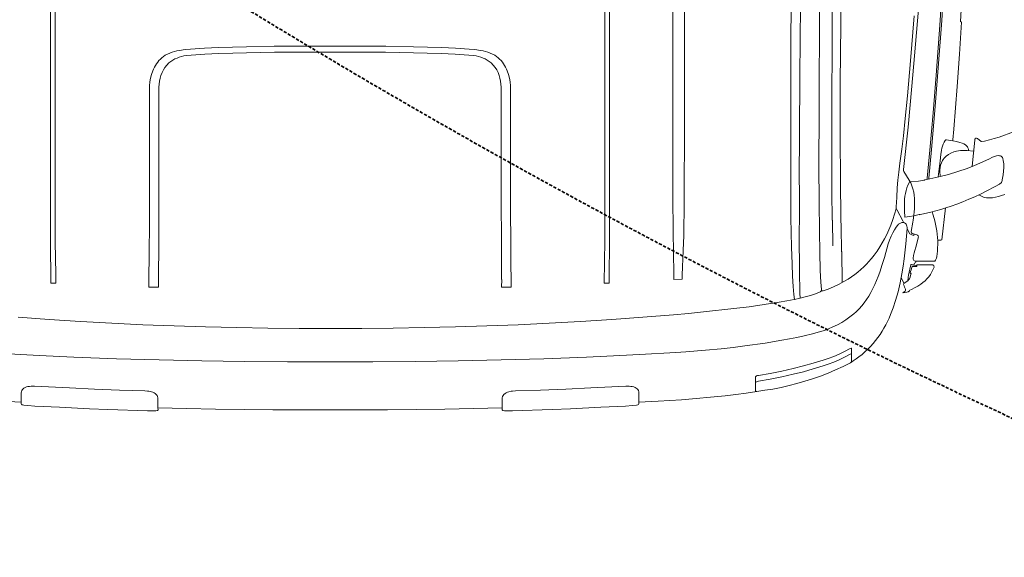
# Model space of a CAD drawing. Header units: millimetres. Extents: x 2204655785 to 2205143108, y 485765510 to 486291538.
# Tile 26 of 156: x 2204900233 to 2204902192, y 486172380 to 486173449. Entities that reach past the tile are written whole.
import ezdxf
from ezdxf.enums import TextEntityAlignment as Align
from ezdxf.lldxf.tags import DXFTag

# ---------------------------------------------------------------- set-up
doc = ezdxf.new("R2010")
doc.units = ezdxf.units.MM
doc.linetypes.add('DASHED2', pattern=[9.525, 6.35, -3.175])
doc.linetypes.add('НЕВИДИМАЯX2', pattern=[19.05, 12.7, -6.35])
for name, color, linetype in [('206ППР Панелевоз', 7, 'Continuous'), ('ППР_Автокран СКАТ-40', 7, 'Continuous'), ('ППР_Автокран_Опасная зона', 1, 'Continuous'), ('ППР_Автокран_Стрела', 7, 'Continuous'), ('ППР_Автокран_Стрела_15м', 7, 'Continuous'), ('ППР_Опасная зона от крана', 1, 'Continuous'), ('ППР_Разрез', 5, 'Continuous'), ('ППР_СКЛАД №2', 7, 'Continuous'), ('ППР_Стрела', 7, 'Continuous')]:
    doc.layers.add(name, color=color, linetype=linetype)
doc.styles.add('ППРк_М1-1', font='GOST_Common Italic.ttf', dxfattribs={"height": 800})
doc.styles.add('ППРк_М1-1кран', font='GOST_Common Italic.ttf', dxfattribs={"width": 0.8, "height": 600})
tags = doc.linetypes.add('опасная зона_Кран', pattern='A,30,-8,4,-8,30,-8,4,-8,30,-8,4,[230,Bbox.shx,S=2.5,R=0,X=0,Y=-10],-6', length=148).pattern_tags.tags
tags[24] = DXFTag(74, 5)

# ---------------------------------------------------------------- blocks, each defined once
blk = doc.blocks.new('*U374')
at = {"layer": 'ППР_Опасная зона от крана', "linetype": 'опасная зона_Кран', "lineweight": 80, "ltscale": 100}
blk.add_arc((135, 0), 54570, 90, 270, dxfattribs=at)
at = {"style": 'ППРк_М1-1', "width": 0.8}
for tag, p, height, flags in [('ОПАСНАЯ_ЗОНА', (25480.86, 21929.55), 800, 1), ('ОТЛЕТ_ГРУЗА', (25413.72, 20678.22), 800, 1), ('Кол-во_элементов', (2695.66, -1978.25), 1200, 8)]:
    blk.add_attdef(tag, p, '', height=height, dxfattribs=dict(at, flags=flags))
at = {"style": 'ППРк_М1-1', "width": 0.8, "flags": 8}
blk.add_attdef('МАРКА_КРАНА', text='', height=1200, dxfattribs=at).set_placement((8837.5, 818.17), align=Align.CENTER)
blk.add_attdef('ВЫСОТА', text='', height=1200, dxfattribs=at).set_placement((9134.89, -8454.02), align=Align.MIDDLE_CENTER)
at = {"layer": 'Defpoints', "style": 'ППРк_М1-1', "width": 0.8, "flags": 1}
for tag, p in [('МАКСИМАЛЬНАЯ_ДЛИНА_ГРУЗА', (25470.43, 19233.22)), ('ШИРИНА_ГРУЗА', (25397.01, 17803.51))]:
    blk.add_attdef(tag, p, '', height=800, dxfattribs=at)
at = {"layer": 'ППР_Разрез', "style": 'ППРк_М1-1кран', "width": 0.8, "flags": 8}
for tag, p in [('РАЗРЕЗ2', (-1027.85, 55181.17)), ('РАЗРЕЗ', (-1731.87, -54129.29))]:
    blk.add_attdef(tag, p, '', height=800, dxfattribs=at)
at = {"layer": 'ППР_Стрела', "style": 'ППРк_М1-1кран', "width": 0.8, "flags": 8}
for tag, p in [('ВЫСОТА_КРЮКА_ГОРИЗ', (-22781.64, 24557.61)), ('ВЫСОТА_КРЮКА_НАКЛ', (-23522.06, 23711.4)), ('ГАБАРИТ_СТРЕЛЫ', (-25019.84, 21408.72)), ('ВЫЛЕТ', (-19745.38, 16966.54))]:
    blk.add_attdef(tag, p, '', height=800, rotation=317, dxfattribs=at)
blk = doc.blocks.new('*U443')
at = {"layer": 'ППР_Опасная зона от крана', "linetype": 'опасная зона_Кран', "lineweight": 80, "ltscale": 100}
blk.add_arc((135, 0), 50270, 90, 270, dxfattribs=at)
at = {"layer": 'ППР_Стрела', "linetype": 'НЕВИДИМАЯX2', "lineweight": 50, "ltscale": 100}
blk.add_arc((135, 0), 38700, 90, 270, dxfattribs=at)
at = {"layer": 'ППР_Стрела', "linetype": 'Continuous', "lineweight": 100}
blk.add_arc((135, 0), 30700, 90, 270, dxfattribs=at)
at = {"style": 'ППРк_М1-1', "width": 0.8}
for tag, p, height, flags in [('ОПАСНАЯ_ЗОНА', (25480.86, 21929.55), 800, 1), ('ОТЛЕТ_ГРУЗА', (25413.72, 20678.22), 800, 1), ('Кол-во_элементов', (2695.66, -1978.25), 1200, 8)]:
    blk.add_attdef(tag, p, '', height=height, dxfattribs=dict(at, flags=flags))
at = {"style": 'ППРк_М1-1', "width": 0.8, "flags": 8}
blk.add_attdef('МАРКА_КРАНА', text='', height=1200, dxfattribs=at).set_placement((8837.5, 818.17), align=Align.CENTER)
blk.add_attdef('ВЫСОТА', text='', height=1200, dxfattribs=at).set_placement((9134.89, -8454.02), align=Align.MIDDLE_CENTER)
at = {"layer": 'Defpoints', "style": 'ППРк_М1-1', "width": 0.8, "flags": 1}
for tag, p in [('МАКСИМАЛЬНАЯ_ДЛИНА_ГРУЗА', (25470.43, 19233.22)), ('ШИРИНА_ГРУЗА', (25397.01, 17803.51))]:
    blk.add_attdef(tag, p, '', height=800, dxfattribs=at)
at = {"layer": 'ППР_Разрез', "style": 'ППРк_М1-1кран', "width": 0.8, "flags": 8}
for tag, p in [('РАЗРЕЗ2', (-1027.85, 55181.17)), ('РАЗРЕЗ', (-1731.87, -54129.29))]:
    blk.add_attdef(tag, p, '', height=800, dxfattribs=at)
at = {"layer": 'ППР_Стрела', "style": 'ППРк_М1-1кран', "width": 0.8, "flags": 8}
for tag, p in [('ВЫСОТА_КРЮКА_ГОРИЗ', (-19652.89, 21607.87)), ('ГАБАРИТ_СТРЕЛЫ', (-25019.84, 21408.72)), ('ВЫСОТА_КРЮКА_НАКЛ', (-20393.31, 20761.66)), ('ВЫЛЕТ', (-16616.63, 14016.8))]:
    blk.add_attdef(tag, p, '', height=800, rotation=317, dxfattribs=at)
blk = doc.blocks.new('*U778')
at = {"layer": 'ППР_Автокран_Опасная зона', "color": 1, "linetype": 'опасная зона_Кран', "lineweight": 80, "ltscale": 100}
blk.add_arc((-3.65, 4.56), 29000, 319.788537, 219.788112, dxfattribs=at)
at = {"layer": 'ППР_Автокран_Стрела', "lineweight": 50}
blk.add_arc((-3.65, 4.56), 18000, 319.786841, 219.78643, dxfattribs=at)
at = {"layer": 'ППР_Автокран_Стрела_15м', "linetype": 'DASHED2', "lineweight": 35}
blk.add_arc((0.22, 1.42), 15000, 319.786203, 219.767437, dxfattribs=at)
blk = doc.blocks.new('*U789')
at = {"layer": '206ППР Панелевоз', "lineweight": 5}
for p, q in [((1736.8, 2784.5), (1726.6, 2812.9)), ((1740, 2775), (1736.8, 2784.5)), ((1773.8, 2783.2), (1773.9, 2785.2)), ((1774.3, 2779.3), (1773.8, 2783.2)), ((1773.9, 2785.2), (1774.2, 2787.2)), ((1774.2, 2787.2), (1774.9, 2788.8)), ((1774.9, 2788.8), (1776.2, 2790.1)), ((1776.2, 2790.1), (1777.7, 2791.1)), ((1777.7, 2791.1), (1779.5, 2792)), ((1779.5, 2792), (1783.3, 2792.9)), ((1783.3, 2792.9), (1790.3, 2793.7)), ((1790.3, 2793.7), (1797.5, 2793.9)), ((1797.5, 2793.9), (1804.6, 2793.6)), ((1804.6, 2793.6), (1811.8, 2792.8)), ((1811.8, 2792.8), (1818.8, 2791.6)), ((1818.8, 2791.6), (1825.8, 2789.9)), ((1825.4, 2790), (1827, 2789.6)), ((1827, 2789.6), (1828, 2788.7)), ((1828, 2788.7), (1830, 2785.8)), ((1830, 2785.8), (1830.4, 2785.3)), ((1830.4, 2785.3), (1835.4, 2776.6)), ((1851.2, 2795.8), (1853.3, 2789.6)), ((1853.3, 2789.6), (1855.2, 2783.4)), ((1855.2, 2783.4), (1856.6, 2777.3)), ((1742.7, 2765.3), (1740, 2775)), ((1745, 2755.6), (1742.7, 2765.3)), ((1775.5, 2775.3), (1774.3, 2779.3)), ((1777.2, 2771.4), (1775.5, 2775.3)), ((1780.8, 2763.8), (1777.2, 2771.4)), ((1793.5, 2735.4), (1780.8, 2763.8)), ((1835.4, 2776.6), (1844.6, 2758.8)), ((1856.6, 2777.3), (1857.6, 2771.2)), ((1857.9, 2765.2), (1857.5, 2759.3)), ((1857.6, 2771.2), (1857.9, 2765.2)), ((1740, 2741.3), (1745.8, 2749)), ((1745.9, 2749.8), (1745, 2755.6)), ((1745.8, 2749), (1745.9, 2749.8)), ((1745.8, 2749), (1745.8, 2749)), ((1745.9, 2749.8), (1745.9, 2749.8)), ((1844.6, 2758.8), (1850.2, 2747.5)), ((1850.2, 2747.5), (1855.6, 2736)), ((1855.2, 2750.8), (1851.8, 2743.9)), ((1856.2, 2753.6), (1855.2, 2750.8)), ((1856.9, 2756.4), (1856.2, 2753.6)), ((1857.5, 2759.3), (1856.9, 2756.4)), ((1739.1, 2739.7), (1739.7, 2740.9)), ((1739.2, 2738.2), (1739.1, 2739.7)), ((1739.4, 2737.9), (1739.2, 2738.2)), ((1740.2, 2737), (1739.4, 2737.9)), ((1739.7, 2740.9), (1740, 2741.3)), ((1741, 2736.6), (1740.2, 2737)), ((1742.5, 2736.4), (1741, 2736.6)), ((1756.4, 2734.7), (1742.5, 2736.4)), ((1781.4, 2732), (1756.4, 2734.7)), ((1756.5, 2721.6), (1758, 2722.5)), ((1758, 2722.5), (1759.5, 2723.2)), ((1759.5, 2723.2), (1761.2, 2723.5)), ((1761.2, 2723.5), (1763.7, 2723.5)), ((1764.8, 2733.7), (1763.5, 2720.9)), ((1795.5, 2730.8), (1781.4, 2732)), ((1799.3, 2720.9), (1793.5, 2735.4)), ((1855.6, 2736), (1860.7, 2724.3)), ((1860.7, 2724.3), (1865.5, 2712.6)), ((1450.2, 2710.8), (1507.3, 2707.6)), ((1507.3, 2707.6), (1508.3, 2709.7)), ((1508.3, 2709.7), (1572.2, 2705.8)), ((1572.2, 2705.8), (1636.2, 2701.3)), ((1745.6, 2699.6), (1747.4, 2706.6)), ((1747.4, 2706.6), (1749, 2711.1)), ((1749, 2711.1), (1750.5, 2714.4)), ((1750.5, 2714.4), (1752.5, 2717.6)), ((1752.5, 2717.6), (1755.1, 2720.4)), ((1755.1, 2720.4), (1756.5, 2721.6)), ((1763.5, 2720.9), (1763.3, 2716.6)), ((1763.3, 2716.6), (1763.3, 2712.3)), ((1763.3, 2712.3), (1763.6, 2708)), ((1763.6, 2708), (1764.2, 2703.8)), ((1764.2, 2703.8), (1764.9, 2699.6)), ((1805.6, 2702.4), (1799.3, 2720.9)), ((1865.5, 2712.6), (1870.1, 2700.8)), ((1636.2, 2701.3), (1678.8, 2698)), ((1678.8, 2698), (1721.3, 2694.4)), ((1721.3, 2694.4), (1742.6, 2692.5)), ((1742.1, 2679.6), (1744.2, 2692.5)), ((1742.6, 2692.5), (1744.1, 2692.3)), ((1744.2, 2692.5), (1745.6, 2699.6)), ((1764.9, 2699.6), (1766.5, 2694.2)), ((1766.5, 2694.2), (1768.7, 2688.8)), ((1768.7, 2688.8), (1771.6, 2683.8)), ((1771.6, 2683.8), (1775.1, 2679.1)), ((1811.2, 2683.6), (1805.6, 2702.4)), ((1816, 2664.6), (1811.2, 2683.6)), ((1870.1, 2700.8), (1874.4, 2688.9)), ((1874.4, 2688.9), (1877.7, 2678.9)), ((1378.6, 2678.5), (1505.1, 2670.4)), ((1459.5, 2670.3), (1504.9, 2667.3)), ((1504.9, 2667.3), (1613.9, 2659.2)), ((1505.1, 2670.4), (1590.6, 2664.2)), ((1590.6, 2664.2), (1676, 2657.4)), ((1742.1, 2679.4), (1742.1, 2679.6)), ((1742.7, 2678.5), (1742.1, 2679.4)), ((1743.8, 2677.4), (1742.7, 2678.5)), ((1747.3, 2675.2), (1743.8, 2677.4)), ((1751, 2673.4), (1747.3, 2675.2)), ((1754.8, 2671.9), (1751, 2673.4)), ((1758.8, 2670.7), (1754.8, 2671.9)), ((1762.9, 2669.8), (1758.8, 2670.7)), ((1771.3, 2668.5), (1762.9, 2669.8)), ((1784, 2667.2), (1771.3, 2668.5)), ((1775.1, 2679.1), (1777, 2677)), ((1777, 2677), (1779.1, 2675.1)), ((1779.1, 2675.1), (1781.3, 2673.4)), ((1781.3, 2673.4), (1783.7, 2671.9)), ((1783.7, 2671.9), (1788.1, 2669.7)), ((1799.9, 2665.3), (1784, 2667.2)), ((1788.1, 2669.7), (1792.7, 2668.1)), ((1792.7, 2668.1), (1797.6, 2667)), ((1797.6, 2667), (1802.6, 2666.5)), ((1816.1, 2663.5), (1799.9, 2665.3)), ((1799.9, 2665.3), (1799.9, 2665.3)), ((1802.6, 2666.5), (1807.5, 2666.5)), ((1807.5, 2666.5), (1812.4, 2667.1)), ((1812.4, 2667.1), (1815.1, 2667.7)), ((1820.2, 2646.7), (1816, 2664.6)), ((1877.7, 2678.9), (1880.8, 2668.9)), ((1877.9, 2678.2), (1941, 2670.4)), ((1880.8, 2668.9), (1883.6, 2658.8)), ((1941, 2670.4), (1941.5, 2670)), ((1941.5, 2670), (1942.1, 2668.6)), ((1942.1, 2668.6), (1942.2, 2662.6)), ((1613.9, 2659.2), (1688.5, 2653.2)), ((1676, 2657.4), (1761.4, 2650)), ((1688.5, 2653.2), (1763, 2646.7)), ((1761.4, 2650), (1818.3, 2644.8)), ((1763, 2646.7), (1818.8, 2641.5)), ((1818.3, 2644.8), (1818.3, 2644.8)), ((1818.3, 2644.8), (1820.6, 2644.6)), ((1821.9, 2637.7), (1820.2, 2646.7)), ((1883.6, 2658.8), (1886.3, 2648.6)), ((1885.5, 2651.7), (1892.2, 2653.7)), ((1886.3, 2648.6), (1890.9, 2628.2)), ((1892.2, 2653.7), (1903.2, 2656.7)), ((1903.2, 2656.7), (1909.8, 2658.2)), ((1909.8, 2658.2), (1916.5, 2659.6)), ((1916.5, 2659.6), (1923.2, 2660.6)), ((1923.2, 2660.6), (1929.9, 2661.5)), ((1929.9, 2661.5), (1936.7, 2662.1)), ((1936.7, 2662.1), (1943.5, 2662.4)), ((1942.2, 2662.6), (1945.8, 2662.7)), ((1943.5, 2662.4), (1950.3, 2662.5)), ((1950.3, 2662.5), (1957, 2662.3)), ((1957, 2662.3), (1963.8, 2661.8)), ((1963.8, 2661.8), (1974.1, 2660.5)), ((1974.1, 2660.5), (1977.6, 2659.8)), ((1977.6, 2659.8), (1980.2, 2659)), ((1980.2, 2659), (1981.7, 2658.1)), ((1981.7, 2658.1), (1983.4, 2656.5)), ((1983.4, 2656.5), (1983.8, 2655.8)), ((1983.8, 2655.8), (1983.8, 2655.6)), ((1983.8, 2655.6), (1983.8, 2619.5)), ((1990.8, 2638), (1991, 2650.5)), ((1991, 2650.5), (1991.2, 2652.5)), ((1991.2, 2652.5), (1991.7, 2653.6)), ((1991.7, 2653.6), (1992.5, 2654.4)), ((1992.5, 2654.4), (1993.5, 2655)), ((1993.5, 2655), (1994.7, 2655.2)), ((1994.7, 2655.2), (1995.8, 2655.2)), ((1995.8, 2655.2), (1999.5, 2653.7)), ((1999.5, 2653.7), (2005, 2650.9)), ((2005, 2650.9), (2010.1, 2647.8)), ((2010.1, 2647.8), (2014.5, 2644.6)), ((2014.5, 2644.6), (2018.6, 2641.1)), ((1575.7, 2616.5), (1482.6, 2624.2)), ((1818.8, 2641.5), (1818.8, 2641.5)), ((1818.8, 2641.5), (1821.2, 2641.3)), ((1822.1, 2636.5), (1821.9, 2637.7)), ((1822.5, 2635.9), (1822.1, 2636.5)), ((1822.9, 2634.9), (1822.5, 2635.9)), ((1823.3, 2632.4), (1822.9, 2634.9)), ((1824.4, 2624.3), (1823.3, 2632.4)), ((1825.7, 2606.5), (1824.4, 2624.3)), ((1891.2, 2627.2), (1890.8, 2626.7)), ((1890.8, 2626.7), (1890.8, 2625.3)), ((1890.8, 2625.3), (1891.2, 2623.2)), ((1890.9, 2628.2), (1891.2, 2627.2)), ((1990.8, 2622), (1990.8, 2638)), ((2018.6, 2641.1), (2022.5, 2637.3)), ((2022.5, 2637.3), (2026.3, 2633)), ((2026.3, 2633), (2029.4, 2628.8)), ((2029.4, 2628.8), (2033.1, 2623.1)), ((1495.7, 2615.8), (1585.6, 2608.3)), ((1635.8, 2611.1), (1575.7, 2616.5)), ((1585.6, 2608.3), (1654.7, 2602.1)), ((1717, 2603.4), (1635.8, 2611.1)), ((1822.3, 2605.6), (1805.6, 2595.1)), ((1827.9, 2608.7), (1822.3, 2605.6)), ((1822.3, 2605.6), (1822.3, 2605.6)), ((1827.7, 2605.4), (1825.7, 2606.5)), ((1825.7, 2606.5), (1825.7, 2606.5)), ((1832.7, 2602.9), (1827.7, 2605.4)), ((1833.8, 2611.2), (1827.9, 2608.7)), ((1839.9, 2613.2), (1833.8, 2611.2)), ((1846.2, 2614.7), (1839.9, 2613.2)), ((1852.7, 2615.7), (1846.2, 2614.7)), ((1859.3, 2616.4), (1852.7, 2615.7)), ((1866, 2616.6), (1859.3, 2616.4)), ((1872.6, 2616.6), (1866, 2616.6)), ((1879.3, 2616.2), (1872.6, 2616.6)), ((1885.8, 2615.7), (1879.3, 2616.2)), ((1892.3, 2614.9), (1885.8, 2615.7)), ((1891.2, 2623.2), (1893.2, 2614.7)), ((1902.3, 2613.5), (1892.3, 2614.9)), ((1893.2, 2614.7), (1894.8, 2606.1)), ((1894.8, 2606.1), (1896.3, 2597)), ((1906.4, 2612.8), (1902.3, 2613.5)), ((1902.3, 2613.5), (1902.3, 2613.5)), ((1902.3, 2613.5), (1902.3, 2613.5)), ((1924.8, 2609.8), (1906.4, 2612.8)), ((1919.5, 2601.9), (1929, 2607.1)), ((1925.9, 2609.8), (1924.8, 2609.8)), ((1927.2, 2610.1), (1925.9, 2609.8)), ((1928.2, 2610.9), (1927.2, 2610.1)), ((1928.8, 2611.9), (1928.2, 2610.9)), ((1929.4, 2614), (1928.8, 2611.9)), ((1929, 2607.1), (1929.4, 2607.3)), ((1931.4, 2620.9), (1929.4, 2614)), ((1929.4, 2607.3), (1931.1, 2610.9)), ((1932.7, 2614.8), (1929.7, 2615.2)), ((1931.1, 2610.9), (1932.7, 2614.8)), ((1932.2, 2622.5), (1931.4, 2620.9)), ((1933, 2623.4), (1932.2, 2622.5)), ((1933.9, 2623.8), (1933, 2623.4)), ((1935.2, 2623.9), (1933.9, 2623.8)), ((1937, 2623.6), (1935.2, 2623.9)), ((1950.9, 2620.2), (1937, 2623.6)), ((1967.1, 2615.3), (1950.9, 2620.2)), ((1972.5, 2614.2), (1967.1, 2615.3)), ((1978, 2613.7), (1972.5, 2614.2)), ((1979.6, 2613.9), (1978, 2613.7)), ((1981.1, 2614.4), (1979.6, 2613.9)), ((1982.3, 2615.2), (1981.1, 2614.4)), ((1983.1, 2616.4), (1982.3, 2615.2)), ((1983.6, 2617.8), (1983.1, 2616.4)), ((1983.8, 2619.5), (1983.6, 2617.8)), ((1985.5, 2618.6), (1983.8, 2618.9)), ((1986.3, 2617.8), (1985.5, 2618.6)), ((1988.7, 2616.4), (1986.3, 2617.8)), ((1989.6, 2615.7), (1988.7, 2616.4)), ((1989.8, 2614.8), (1989.6, 2615.7)), ((1990.1, 2610.3), (1989.8, 2614.8)), ((1990.3, 2609.7), (1990.1, 2610.4)), ((1990.1, 2610.4), (1990.1, 2610.3)), ((1991, 2609.3), (1990.3, 2609.7)), ((1990.8, 2621.1), (1990.8, 2622)), ((1991, 2620.8), (1990.8, 2621.1)), ((1993.4, 2620.8), (1991, 2620.8)), ((1999.8, 2607.2), (1991, 2609.3)), ((1991, 2609.3), (1991, 2609.3)), ((1992.3, 2620.8), (1992.4, 2619.1)), ((1992.4, 2619.1), (1992.4, 2619.1)), ((1992.4, 2619.1), (1992.9, 2614.5)), ((1992.9, 2614.5), (1993.3, 2612.6)), ((1993.3, 2612.6), (1993.6, 2611.9)), ((1994, 2620.6), (1993.4, 2620.8)), ((1993.6, 2611.9), (1994, 2611.7)), ((1994.3, 2619.9), (1994, 2620.6)), ((1994, 2611.7), (1994, 2611.7)), ((1994, 2611.7), (1994.3, 2611.7)), ((1994.4, 2611.6), (1994.3, 2619.9)), ((1994.3, 2611.7), (1994.4, 2611.6)), ((1997.9, 2610.4), (1994.3, 2611.7)), ((1999, 2610), (1997.9, 2610.4)), ((2006.1, 2607.9), (1999, 2610)), ((2002.5, 2606.4), (1999.8, 2607.2)), ((2011.5, 2604.4), (2002.5, 2606.4)), ((2006.8, 2607.9), (2006.1, 2607.9)), ((2007.2, 2608.2), (2006.8, 2607.9)), ((2007.6, 2609.5), (2007.2, 2608.2)), ((2012.4, 2608.4), (2007.6, 2609.5)), ((2015.6, 2607.4), (2012.4, 2608.4)), ((2018.6, 2606), (2015.6, 2607.4)), ((2020.9, 2604.5), (2018.6, 2606)), ((2033.1, 2623.1), (2036.2, 2617.4)), ((2036.2, 2617.4), (2039.7, 2610)), ((2039.7, 2610), (2041.1, 2606.7)), ((2041.1, 2606.7), (2042.6, 2606)), ((2042.6, 2606), (2044.3, 2604)), ((1654.7, 2602.1), (1699.7, 2597.8)), ((1699.7, 2597.8), (1734.2, 2594.2)), ((1801.2, 2594.1), (1717, 2603.4)), ((1734.2, 2594.2), (1761.3, 2591)), ((1761.3, 2591), (1788.7, 2587.4)), ((1788.7, 2587.4), (1806.9, 2584.8)), ((1803.6, 2594.4), (1801.2, 2594.1)), ((1805.6, 2595.1), (1803.6, 2594.4)), ((1805.6, 2595.1), (1805.6, 2595.1)), ((1806.9, 2584.8), (1806.9, 2585.1)), ((1806.9, 2585.1), (1822.3, 2583.3)), ((1838, 2600.9), (1832.7, 2602.9)), ((1843.4, 2599.4), (1838, 2600.9)), ((1848.9, 2598.1), (1843.4, 2599.4)), ((1854.6, 2597.3), (1848.9, 2598.1)), ((1860.3, 2596.7), (1854.6, 2597.3)), ((1871.9, 2596.2), (1860.3, 2596.7)), ((1883.5, 2596.3), (1871.9, 2596.2)), ((1903.5, 2593.1), (1882.1, 2581.7)), ((1896.1, 2596.8), (1883.5, 2596.3)), ((1896.3, 2597), (1896.1, 2596.8)), ((1907.2, 2595.1), (1903.5, 2593.1)), ((1906.9, 2593.9), (1906.6, 2591.7)), ((1906.6, 2591.7), (1906.6, 2590.8)), ((1906.6, 2590.8), (1907.2, 2589.6)), ((1907.6, 2596.2), (1906.9, 2593.9)), ((1907.2, 2589.6), (1910.4, 2584.7)), ((1908.8, 2598.1), (1907.6, 2596.2)), ((1910.1, 2599.5), (1908.8, 2598.1)), ((1911.9, 2600.6), (1910.1, 2599.5)), ((1914.2, 2601.3), (1911.9, 2600.6)), ((1916.6, 2601.8), (1914.2, 2601.3)), ((1919, 2601.9), (1916.6, 2601.8)), ((1948.9, 2599), (1919, 2601.9)), ((1978.8, 2595.6), (1948.9, 2599)), ((1993.7, 2593.5), (1978.8, 2595.6)), ((2008.6, 2591.1), (1993.7, 2593.5)), ((2026.5, 2587.7), (2008.6, 2591.1)), ((2015.3, 2603.9), (2011.5, 2604.4)), ((2018.8, 2603.6), (2015.3, 2603.9)), ((2027.8, 2595.5), (2016.7, 2589.7)), ((2023.1, 2602.1), (2018.8, 2603.6)), ((2022.5, 2602.9), (2020.9, 2604.5)), ((2025, 2599.7), (2022.5, 2602.9)), ((2028, 2595.2), (2025, 2599.7)), ((2044.3, 2583.6), (2026.5, 2587.7)), ((2028.7, 2595), (2028, 2595.2)), ((2029.9, 2594.7), (2028.7, 2595)), ((2031.2, 2594.8), (2029.9, 2594.7)), ((2032.6, 2595.4), (2031.2, 2594.8)), ((2035.2, 2596.7), (2032.6, 2595.4)), ((2039.2, 2598.6), (2035.2, 2596.7)), ((2040.5, 2598.7), (2039.2, 2598.6)), ((2041.9, 2598.2), (2040.5, 2598.7)), ((2043.2, 2597.4), (2041.9, 2598.2)), ((2044.6, 2596), (2043.2, 2597.4)), ((2044.3, 2604), (2045.2, 2601.1)), ((2046.9, 2593), (2044.6, 2596)), ((2045.2, 2601.1), (2046.9, 2593)), ((1822.3, 2583.3), (1837.7, 2582)), ((1837.7, 2582), (1857.3, 2580.8)), ((1857.3, 2580.8), (1875.9, 2580)), ((1875.9, 2580), (1879.7, 2579.7)), ((1882.1, 2581.7), (1878.3, 2579.7)), ((1879.7, 2579.7), (1890.1, 2576.7)), ((1890.1, 2576.7), (1900.5, 2573.3)), ((1900.5, 2573.3), (1911.9, 2569.1)), ((1910.4, 2584.7), (1912.5, 2582.4)), ((1911.9, 2569.1), (1921.2, 2565.3)), ((1912.5, 2582.4), (1916.2, 2579.6)), ((1916.2, 2579.6), (1921.4, 2576.3)), ((1921.4, 2576.3), (1927.3, 2573)), ((1927.3, 2573), (1934.2, 2569.6)), ((1934.2, 2569.6), (1941.6, 2566.3)), ((1941.6, 2566.3), (1949.1, 2563.6)), ((2061.9, 2578.7), (2044.3, 2583.6)), ((2062, 2578.7), (2061.9, 2578.7)), ((2076.1, 2574), (2062, 2578.7)), ((2089.9, 2568.7), (2076.1, 2574)), ((2096.7, 2565.7), (2089.9, 2568.7)), ((2103.4, 2562.5), (2096.7, 2565.7)), ((1921.2, 2565.3), (1930.7, 2561)), ((1930.7, 2561), (1939.1, 2556.8)), ((1939.1, 2556.8), (1947.5, 2552.1)), ((1947.5, 2552.1), (1955.2, 2547.5)), ((1949.1, 2563.6), (1976.1, 2556.3)), ((1955.2, 2547.5), (1964, 2541.7)), ((1976.1, 2556.3), (1990.2, 2552.2)), ((1990.2, 2552.2), (2005.6, 2547.2)), ((2005.6, 2547.2), (2013.9, 2544.2)), ((2110.1, 2559.1), (2103.4, 2562.5)), ((2116.6, 2555.6), (2110.1, 2559.1)), ((2122.9, 2551.8), (2116.6, 2555.6)), ((2129.2, 2547.7), (2122.9, 2551.8)), ((2135.2, 2543.5), (2129.2, 2547.7)), ((1964, 2541.7), (1971.7, 2536)), ((1971.7, 2536), (1978.4, 2530.6)), ((1978.4, 2530.6), (1985.2, 2524.8)), ((2013.9, 2544.2), (2022.1, 2540.9)), ((2022.1, 2540.9), (2030.2, 2537.4)), ((2030.2, 2537.4), (2038.2, 2533.6)), ((2038.2, 2533.6), (2046.1, 2529.5)), ((2046.1, 2529.5), (2053, 2525.5)), ((2141.2, 2539), (2135.2, 2543.5)), ((2147.2, 2534), (2141.2, 2539)), ((2153, 2528.8), (2147.2, 2534)), ((2158.6, 2523.4), (2153, 2528.8)), ((1985.2, 2524.8), (1988.9, 2521.3)), ((1988.9, 2521.3), (1989, 2521.4)), ((1989, 2521.4), (1994.7, 2515.7)), ((1994.7, 2515.7), (2000.1, 2509.8)), ((2000.1, 2509.8), (2005.3, 2503.6)), ((2053, 2525.5), (2059.8, 2521.1)), ((2059.8, 2521.1), (2066.4, 2516.4)), ((2066.4, 2516.4), (2072.7, 2511.4)), ((2072.7, 2511.4), (2078.7, 2506.1)), ((2164, 2517.8), (2158.6, 2523.4)), ((2169.1, 2511.9), (2164, 2517.8)), ((2174, 2505.8), (2169.1, 2511.9)), ((2005.3, 2503.6), (2010.3, 2497.3)), ((2010.3, 2497.3), (2014.9, 2490.8)), ((2014.9, 2490.8), (2019.4, 2484.1)), ((2078.7, 2506.1), (2084.3, 2500.4)), ((2084.3, 2500.4), (2088.5, 2495.7)), ((2088.5, 2495.7), (2094.6, 2487.9)), ((2094.6, 2487.9), (2100.2, 2479.8)), ((2156.7, 2491), (2156.4, 2490.6)), ((2156.4, 2490.6), (2156.4, 2490)), ((2156.4, 2490), (2157, 2488)), ((2157.1, 2491.1), (2156.7, 2491)), ((2157, 2488), (2163.2, 2477)), ((2171.2, 2491.1), (2157.1, 2491.1)), ((2167.9, 2490), (2168, 2490.6)), ((2168.5, 2488), (2167.9, 2490)), ((2168, 2490.6), (2168.2, 2491)), ((2168.2, 2491), (2168.6, 2491.1)), ((2174.8, 2477), (2168.5, 2488)), ((2168.6, 2491.1), (2182.8, 2491.1)), ((2178.1, 2500.3), (2174, 2505.8)), ((2182, 2494.6), (2178.1, 2500.3)), ((2185.7, 2488.8), (2182, 2494.6)), ((2182.8, 2491.1), (2182.8, 2491.1)), ((2182.8, 2491.1), (2183.6, 2490.8)), ((2183.6, 2490.8), (2184.6, 2490)), ((2184.6, 2490), (2185.7, 2488.8)), ((2185.7, 2488.8), (2193, 2474.1)), ((1444.2, 2470.7), (1568.5, 2469.2)), ((1568.5, 2469.2), (1630.4, 2468.7)), ((1630.4, 2468.7), (1691.9, 2468.5)), ((1691.9, 2468.5), (1755.5, 2468.7)), ((1755.5, 2468.7), (1804.5, 2469)), ((1804.5, 2469), (1838.7, 2469)), ((1838.7, 2469), (1882.8, 2469.6)), ((1882.8, 2469.6), (1932.8, 2470.6)), ((1932.8, 2470.6), (1947.5, 2471)), ((1947.5, 2471), (1964.8, 2471.2)), ((1964.6, 2471.6), (2026.1, 2472.7)), ((1964.8, 2471.2), (1964.6, 2471.6)), ((2019.4, 2484.1), (2024.3, 2475.7)), ((2024.3, 2475.7), (2029.5, 2466.2)), ((2100.2, 2479.8), (2105.3, 2471.5)), ((2105.3, 2471.5), (2110.1, 2462.9)), ((2163.2, 2477), (2168.4, 2466.4)), ((2180, 2466.4), (2174.8, 2477)), ((2193, 2474.1), (2199.8, 2459.3)), ((1263.3, 2453.9), (1527, 2452.4)), ((1527, 2452.4), (1692.4, 2451.8)), ((1692.4, 2451.8), (1813.3, 2451.6)), ((1813.3, 2451.6), (1854.2, 2451.8)), ((1854.2, 2451.8), (1893, 2452.2)), ((1893, 2452.2), (1902.1, 2452.4)), ((1901.9, 2453.2), (1953.1, 2454.1)), ((1902.1, 2452.4), (1901.9, 2453.2)), ((2029.5, 2466.2), (2034.2, 2456.3)), ((2034.2, 2456.3), (2037.3, 2449.3)), ((2037.3, 2449.3), (2037.3, 2449.3)), ((2037.3, 2449.3), (2039.2, 2444.4)), ((2110.1, 2462.9), (2114.4, 2454)), ((2114.4, 2454), (2118.3, 2445)), ((2168.4, 2466.4), (2173.1, 2455.7)), ((2173.1, 2455.7), (2177.2, 2444.7)), ((2184.6, 2455.7), (2180, 2466.4)), ((2188.7, 2444.7), (2184.6, 2455.7)), ((2199.8, 2459.3), (2206.2, 2444.3)), ((1966, 2427.7), (2002.2, 2428.9)), ((2002.2, 2428.9), (2025.4, 2430)), ((2025.4, 2430), (2040, 2431)), ((2039.2, 2444.4), (2042.3, 2434.7)), ((2040, 2431), (2043, 2431.2)), ((2042.3, 2434.7), (2042.8, 2433.4)), ((2042.8, 2433.4), (2042.6, 2432.8)), ((2042.6, 2432.8), (2043, 2431.2)), ((2042.8, 2433.4), (2042.8, 2433.4)), ((2043, 2431.2), (2043, 2431.2)), ((2043, 2431.2), (2043.6, 2429.9)), ((2043.6, 2429.9), (2044, 2429.3)), ((2044, 2429.3), (2044.4, 2429.2)), ((2044.4, 2429.2), (2044.4, 2429.2)), ((2044.4, 2429.2), (2049, 2417.3)), ((2118.3, 2445), (2121.2, 2437.2)), ((2121.2, 2437.2), (2123.7, 2429.3)), ((2123.7, 2429.3), (2128.1, 2413.2)), ((2177.2, 2444.7), (2180.5, 2434.7)), ((2180.5, 2434.7), (2186.4, 2415)), ((2192, 2434.7), (2188.7, 2444.7)), ((2198, 2415), (2192, 2434.7)), ((2206.2, 2444.3), (2212.1, 2429.1)), ((2212.1, 2429.1), (2217.5, 2413.7)), ((1471.7, 2427.4), (1687.4, 2426.5)), ((1687.4, 2426.5), (1794.3, 2426.3)), ((1794.3, 2426.3), (1866.4, 2426.4)), ((1866.4, 2426.4), (1924.5, 2427)), ((1924.5, 2427), (1966, 2427.7)), ((2049, 2417.3), (2051.6, 2409.4)), ((2051.6, 2409.4), (2055.3, 2395.9)), ((2128.1, 2413.2), (2132, 2397)), ((2186.4, 2415), (2191.9, 2395.2)), ((2203.4, 2395.2), (2198, 2415)), ((2217.5, 2413.7), (2222.5, 2398.2)), ((1558.9, 2388.7), (1300.4, 2390.5)), ((2055.3, 2395.9), (2057, 2389.1)), ((2132, 2397), (2135.2, 2382.4)), ((2191.9, 2395.2), (2196.9, 2375.2)), ((2208.4, 2375.2), (2203.4, 2395.2)), ((2222.5, 2398.2), (2227.1, 2382.5)), ((1286.9, 2371.8), (1561.1, 2370.4)), ((1601.5, 2388.5), (1558.9, 2388.7)), ((1558.9, 2388.7), (1558.9, 2388.7)), ((1561.1, 2370.4), (1561.1, 2370.4)), ((1561.1, 2370.4), (1693.2, 2370.1)), ((1746.3, 2387.3), (1601.5, 2388.5)), ((1693.2, 2370.1), (1864.8, 2370)), ((1804.1, 2387.2), (1746.3, 2387.3)), ((1860.2, 2387.6), (1804.1, 2387.2)), ((1878, 2387.6), (1860.2, 2387.6)), ((1860.2, 2387.6), (1860.2, 2387.6)), ((1864.8, 2370), (1897.7, 2370.4)), ((1945.6, 2387.2), (1878, 2387.6)), ((1897.7, 2370.4), (1956.1, 2371.7)), ((1990, 2387.4), (1945.6, 2387.2)), ((1956.1, 2371.7), (1988.7, 2372.7)), ((1988.7, 2372.7), (2013.5, 2373.7)), ((2002.5, 2387.5), (1990, 2387.4)), ((1990, 2387.4), (1990, 2387.4)), ((2047.2, 2388.5), (2002.5, 2387.5)), ((2013.5, 2373.7), (2033.7, 2375)), ((2033.7, 2375), (2050.2, 2376.3)), ((2057, 2389.1), (2047.2, 2388.5)), ((2050.2, 2376.3), (2059.6, 2377.3)), ((2059.6, 2377.3), (2057, 2389.1)), ((2059.6, 2377), (2062.7, 2362.2)), ((2135.2, 2382.4), (2138.2, 2367.8)), ((2196.9, 2375.2), (2202.1, 2352.2)), ((2213.6, 2352.2), (2208.4, 2375.2)), ((2227.1, 2382.5), (2231.1, 2366.7)), ((2062.7, 2362.2), (2065.4, 2347.3)), ((2138.2, 2367.8), (2141, 2352.5)), ((2141, 2352.5), (2146.4, 2319.3)), ((2202.1, 2352.2), (2206.7, 2329)), ((2218.3, 2329), (2213.6, 2352.2)), ((2231.1, 2366.7), (2234.7, 2350.8)), ((2234.7, 2350.8), (2237.8, 2334.8)), ((2065.4, 2347.3), (2070.1, 2317.3)), ((2237.8, 2334.8), (2240.4, 2318.7)), ((2070.1, 2317.3), (2074.2, 2287.3)), ((2146.4, 2319.3), (2152.2, 2279.1)), ((2206.7, 2329), (2210.9, 2305.8)), ((2222.4, 2305.8), (2218.3, 2329)), ((2240.4, 2318.7), (2242.6, 2302.6)), ((2210.9, 2305.8), (2211.1, 2304.3)), ((2211.1, 2304.3), (2211.8, 2302)), ((2211.8, 2302), (2212.9, 2300.5)), ((2212.9, 2300.5), (2213.5, 2300.1)), ((2213.5, 2300.1), (2214.1, 2299.9)), ((2214.1, 2299.9), (2229.6, 2300.2)), ((2222.7, 2304.3), (2222.4, 2305.8)), ((2223.4, 2302), (2222.7, 2304.3)), ((2224.5, 2300.5), (2223.4, 2302)), ((2225.1, 2300.1), (2224.5, 2300.5)), ((2225.6, 2299.9), (2225.1, 2300.1)), ((2241.2, 2300.2), (2225.6, 2299.9)), ((2241.8, 2300.5), (2241.2, 2300.2)), ((2242.2, 2301.2), (2241.8, 2300.5)), ((2242.6, 2302.6), (2242.2, 2301.2)), ((2242.6, 2302.6), (2245.8, 2281.7)), ((2074.2, 2287.3), (2077.9, 2257.2)), ((2152.2, 2279.1), (2155.2, 2255.6)), ((2245.8, 2281.7), (2248.8, 2260.7)), ((2077.9, 2257.2), (2084.5, 2196.9)), ((2155.2, 2255.6), (2157.9, 2232)), ((2248.8, 2260.7), (2251.3, 2239.7)), ((2251.3, 2239.7), (2254.3, 2210.8)), ((2157.9, 2232), (2160.9, 2200.7)), ((2084.5, 2196.9), (2087.5, 2166.8)), ((2160.9, 2200.7), (2163.9, 2161.5)), ((2254.3, 2210.8), (2256.9, 2181.9)), ((2256.9, 2181.9), (2259.1, 2152.9)), ((1611.5, 2159), (951.3, 2158.5)), ((1706.1, 2159), (1611.5, 2159)), ((1866.6, 2158.4), (1706.1, 2159)), ((1932.8, 2157.3), (1866.6, 2158.4)), ((1962.3, 2156.4), (1932.8, 2157.3)), ((2011.7, 2154.4), (1962.3, 2156.4)), ((2011.7, 2154.2), (2011.7, 2154.4)), ((2087.5, 2166.8), (2090.3, 2136.6)), ((2163.9, 2161.5), (2165.2, 2141.9)), ((845.7, 2135.5), (1648.3, 2135.3)), ((1648.3, 2135.3), (1784.3, 2135.5)), ((1784.3, 2135.5), (1856.8, 2135.6)), ((1856.8, 2135.6), (1923.1, 2136.1)), ((1923.1, 2136.1), (1968.7, 2136.8)), ((1968.7, 2136.8), (2007.1, 2137.8)), ((2007.1, 2137.8), (2018.6, 2137.9)), ((2019.2, 2154.2), (2011.7, 2154.2)), ((2011.7, 2154.2), (2011.7, 2154.2)), ((2018.6, 2137.9), (2018, 2137.9)), ((2018, 2137.9), (2020.3, 2137.9)), ((2018.6, 2137.9), (2018.6, 2137.9)), ((2020.3, 2137.9), (2019.2, 2154.2)), ((2090.3, 2136.6), (2095.3, 2076.1)), ((2165.2, 2141.9), (2169.4, 2069)), ((2259.1, 2152.9), (2262.1, 2106.7)), ((2262.1, 2106.7), (2264.2, 2068.2)), ((2095.3, 2076.1), (2099.9, 2014.1)), ((2169.4, 2069), (2172.6, 2004.5)), ((2233.7, 2057.9), (2233, 2055)), ((2234.6, 2060.5), (2233.7, 2057.9)), ((2235.8, 2062.8), (2234.6, 2060.5)), ((2237.2, 2064.6), (2235.8, 2062.8)), ((2238.7, 2066), (2237.2, 2064.6)), ((2241, 2067.3), (2238.7, 2066)), ((2243.2, 2068), (2241, 2067.3)), ((2245.5, 2068.2), (2243.2, 2068)), ((2264.2, 2068.2), (2245.5, 2068.2)), ((2267.1, 2068.2), (2264.2, 2068.2)), ((2268.5, 2067.5), (2267.1, 2068.2)), ((2268.8, 2067), (2268.5, 2067.5)), ((2269.1, 2066.2), (2268.8, 2067)), ((2269.8, 2063.2), (2269.1, 2066.2)), ((2270.7, 2055.3), (2269.8, 2063.2)), ((2232.5, 2051.9), (2232.3, 2048.6)), ((2232.3, 2048.6), (2232.3, 2042)), ((2232.3, 2042), (2235.7, 1972.6)), ((2233, 2055), (2232.5, 2051.9)), ((2271.7, 2041.5), (2270.7, 2055.3)), ((2274.2, 1992.5), (2271.7, 2041.5)), ((1247.3, 2009.9), (1660.3, 2009.5)), ((1800.5, 2000.2), (1254.4, 2000.7)), ((1660.3, 2009.5), (1691.2, 2009.4)), ((1691.2, 2009.4), (1798, 2009.4)), ((1691.2, 2009.4), (1691.2, 2009.4)), ((1798, 2009.4), (1858.1, 2009.8)), ((1870.6, 2000.6), (1800.5, 2000.2)), ((1858.1, 2009.8), (1943.2, 2009.4)), ((1942.5, 2000.2), (1870.6, 2000.6)), ((2027.5, 1999.3), (1942.5, 2000.2)), ((1943.2, 2009.4), (2017.6, 2008.7)), ((2017.6, 2008.7), (2027.1, 2008.7)), ((2027.1, 2008.7), (2027.5, 1999.3)), ((2027.5, 1999.3), (2027.5, 1999.3)), ((2099.9, 2014.1), (2103.8, 1952.1)), ((2172.6, 2004.5), (2174.4, 1963.8)), ((2277, 1932.2), (2274.2, 1992.5)), ((2174.4, 1963.8), (2177.5, 1878.8)), ((2235.7, 1972.6), (2237.9, 1922.5)), ((2103.8, 1952.1), (2107.1, 1889.9)), ((2237.9, 1922.5), (2239.8, 1872.5)), ((2278.4, 1895.7), (2277, 1932.2)), ((2277, 1932.2), (2277, 1932.2)), ((2107.1, 1889.9), (2109.9, 1827.8)), ((2281.1, 1816.9), (2278.4, 1895.7)), ((2177.5, 1878.8), (2180, 1793.9)), ((2239.8, 1872.5), (2241.5, 1822.5)), ((2109.9, 1827.8), (2112.2, 1765.7)), ((2241.5, 1822.5), (2241.8, 1816.9)), ((1594.4, 1801.1), (1597.9, 1803.1)), ((1597.9, 1803.1), (1601.6, 1804.9)), ((1601.6, 1804.9), (1605.3, 1806.4)), ((1605.3, 1806.4), (1612.5, 1808.8)), ((1612.5, 1808.8), (1619.9, 1810.6)), ((1619.9, 1810.6), (1627.3, 1811.9)), ((1627.3, 1811.9), (1634.9, 1812.7)), ((1634.9, 1812.7), (1642.4, 1813)), ((1642.4, 1813), (1881.2, 1813)), ((1642.4, 1813), (1642.4, 1813)), ((1881.2, 1813), (1948.1, 1813.1)), ((1948.1, 1813.1), (1990.7, 1813.5)), ((1990.7, 1813.5), (2019.2, 1813.9)), ((2019.2, 1813.9), (2019.2, 1813.9)), ((2019.2, 1813.9), (2035, 1813.9)), ((2035, 1813.9), (2035.6, 1795)), ((2241.8, 1816.9), (2242.2, 1814.2)), ((2242.2, 1814.2), (2243.2, 1809.4)), ((2243.2, 1809.4), (2244.2, 1806.5)), ((2244.2, 1806.5), (2245.3, 1804)), ((2245.3, 1804), (2246.7, 1801.8)), ((2246.7, 1801.8), (2248.6, 1799.6)), ((2280.9, 1800.6), (2281.2, 1806.3)), ((2281.2, 1806.3), (2281.1, 1816.9)), ((1574.4, 1781.3), (1576.6, 1784.7)), ((1576.6, 1784.7), (1579.1, 1788)), ((1579.1, 1788), (1581.8, 1791.1)), ((1581.8, 1791.1), (1584.6, 1793.9)), ((1584.6, 1793.9), (1587.7, 1796.6)), ((1587.7, 1796.6), (1591, 1799)), ((1591, 1799), (1594.4, 1801.1)), ((1603.3, 1785.3), (1598.3, 1782.1)), ((1608.6, 1787.9), (1603.3, 1785.3)), ((1614.2, 1790), (1608.6, 1787.9)), ((1619.9, 1791.7), (1614.2, 1790)), ((1625.8, 1792.8), (1619.9, 1791.7)), ((1631.7, 1793.6), (1625.8, 1792.8)), ((1637.7, 1794), (1631.7, 1793.6)), ((1643.7, 1794.1), (1637.7, 1794)), ((1836.8, 1794.2), (1643.7, 1794.1)), ((1971.6, 1794.5), (1836.8, 1794.2)), ((2019.8, 1795), (1971.6, 1794.5)), ((2035.6, 1795.1), (2019.8, 1795.2)), ((2019.8, 1795.2), (2019.8, 1795)), ((2035.6, 1795), (2035.6, 1795.1)), ((2180, 1793.9), (2181.8, 1708.9)), ((2248.6, 1799.6), (2250.5, 1798)), ((2250.5, 1798), (2252.6, 1797)), ((2252.6, 1797), (2255.5, 1796.3)), ((2255.5, 1796.3), (2256.9, 1796.3)), ((2256.9, 1796.3), (2275.1, 1796.3)), ((2275.1, 1796.3), (2276.5, 1739.2)), ((2275.1, 1796.3), (2278.9, 1796.2)), ((2278.9, 1796.2), (2279.7, 1796.7)), ((2279.7, 1796.7), (2280, 1796.8)), ((2280, 1796.8), (2280.4, 1797.4)), ((2280.4, 1797.4), (2280.9, 1800.6)), ((1565.7, 1758.5), (1566.9, 1763.2)), ((1566.9, 1763.2), (1568.4, 1767.9)), ((1568.4, 1767.9), (1570.1, 1772.5)), ((1570.1, 1772.5), (1572.1, 1777)), ((1572.1, 1777), (1574.4, 1781.3)), ((1584, 1766.5), (1581.7, 1762.4)), ((1586.6, 1770.4), (1584, 1766.5)), ((1589.5, 1774.1), (1586.6, 1770.4)), ((1593.7, 1778.3), (1589.5, 1774.1)), ((1598.3, 1782.1), (1593.7, 1778.3)), ((2112.2, 1765.7), (2114.1, 1703.5)), ((1563, 1742.1), (1564.6, 1753)), ((1564.6, 1753), (1565.7, 1758.5)), ((1575.7, 1744.4), (1574.9, 1739.7)), ((1576.8, 1749), (1575.7, 1744.4)), ((1578.1, 1753.6), (1576.8, 1749)), ((1579.8, 1758.1), (1578.1, 1753.6)), ((1581.7, 1762.4), (1579.8, 1758.1)), ((1560.3, 1703.2), (1562, 1730.8)), ((1562, 1730.8), (1563, 1742.1)), ((1573.9, 1730.1), (1572.2, 1702.6)), ((1574.9, 1739.7), (1573.9, 1730.1)), ((2276.5, 1739.2), (2277.6, 1682.2)), ((2181.8, 1708.9), (2183, 1623.9)), ((1559, 1675.5), (1560.3, 1703.2)), ((1572.2, 1702.6), (1570.9, 1675)), ((2114.1, 1703.5), (2115.5, 1641.3)), ((1558.1, 1647.8), (1559, 1675.5)), ((1570.9, 1675), (1570, 1647.3)), ((2277.6, 1682.2), (2278.4, 1625.1)), ((1557.3, 1620.1), (1558.1, 1647.8)), ((1570, 1647.3), (1569.2, 1619.7)), ((2115.5, 1641.3), (2116.6, 1579.2)), ((1556.5, 1564.6), (1557.3, 1620.1)), ((1569.2, 1619.7), (1568.4, 1564.4)), ((2183, 1623.9), (2183.7, 1538.9)), ((2278.4, 1625.1), (2279, 1568)), ((2116.6, 1579.2), (2117.2, 1517)), ((2279, 1568), (2279.4, 1511)), ((1556, 1509.2), (1556.5, 1564.6)), ((1568.4, 1564.4), (1567.9, 1509.1)), ((2183.7, 1538.9), (2183.9, 1453.9)), ((1555.9, 1453.8), (1556, 1509.2)), ((1567.9, 1509.1), (1567.8, 1453.8)), ((2117.2, 1517), (2117.4, 1454.8)), ((2279.4, 1511), (2279.5, 1453.9)), ((1556, 1398.3), (1555.9, 1453.8)), ((1567.8, 1453.8), (1567.9, 1398.4)), ((2117.4, 1454.8), (2117.2, 1392.6)), ((2183.9, 1453.9), (2183.7, 1368.9)), ((2183.9, 1453.9), (2183.9, 1453.9)), ((2279.5, 1453.9), (2279.4, 1396.9)), ((1556.5, 1342.9), (1556, 1398.3)), ((1567.9, 1398.4), (1568.4, 1343.1)), ((2117.2, 1392.6), (2116.6, 1330.4)), ((2279.4, 1396.9), (2279, 1339.8)), ((2183.7, 1368.9), (2183, 1283.9)), ((1557.3, 1287.5), (1556.5, 1342.9)), ((1568.4, 1343.1), (1569.2, 1287.8)), ((2279, 1339.8), (2278.4, 1282.7)), ((2116.6, 1330.4), (2115.5, 1268.2)), ((1558.1, 1259.8), (1557.3, 1287.5)), ((1569.2, 1287.8), (1570, 1260.2)), ((2183, 1283.9), (2181.8, 1198.9)), ((2278.4, 1282.7), (2277.6, 1225.7)), ((1559, 1232.1), (1558.1, 1259.8)), ((1570, 1260.2), (1570.9, 1232.6)), ((2115.5, 1268.2), (2114.1, 1206)), ((1560.3, 1204.4), (1559, 1232.1)), ((1570.9, 1232.6), (1572.2, 1205)), ((2277.6, 1225.7), (2276.5, 1168.6)), ((1562, 1176.5), (1560.3, 1204.4)), ((1572.2, 1205), (1573.9, 1177.4)), ((2114.1, 1206), (2112.2, 1143.9)), ((2181.8, 1198.9), (2180, 1114)), ((1563, 1165.5), (1562, 1176.5)), ((1573.9, 1177.4), (1574.9, 1167.9)), ((1564.6, 1154.5), (1563, 1165.5)), ((1574.9, 1167.9), (1575.7, 1163.1)), ((1575.7, 1163.1), (1576.8, 1158.5)), ((1576.8, 1158.5), (1578.1, 1153.9)), ((2276.5, 1168.6), (2275.1, 1111.6)), ((1565.7, 1149.1), (1564.6, 1154.5)), ((1566.9, 1144.3), (1565.7, 1149.1)), ((1568.4, 1139.6), (1566.9, 1144.3)), ((1570.1, 1135), (1568.4, 1139.6)), ((1578.1, 1153.9), (1579.8, 1149.5)), ((1579.8, 1149.5), (1581.7, 1145.2)), ((1581.7, 1145.2), (1584, 1141)), ((1584, 1141), (1586.6, 1137.1)), ((1586.6, 1137.1), (1589.5, 1133.4)), ((2112.2, 1143.9), (2109.9, 1081.7)), ((1572.1, 1130.5), (1570.1, 1135)), ((1574.4, 1126.2), (1572.1, 1130.5)), ((1576.6, 1122.8), (1574.4, 1126.2)), ((1579.1, 1119.5), (1576.6, 1122.8)), ((1581.8, 1116.5), (1579.1, 1119.5)), ((1584.6, 1113.6), (1581.8, 1116.5)), ((1589.5, 1133.4), (1593.7, 1129.2)), ((1593.7, 1129.2), (1598.3, 1125.5)), ((1598.3, 1125.5), (1603.3, 1122.3)), ((1603.3, 1122.3), (1608.6, 1119.6)), ((1608.6, 1119.6), (1614.2, 1117.5)), ((1614.2, 1117.5), (1619.9, 1115.9)), ((1587.7, 1111), (1584.6, 1113.6)), ((1591, 1108.6), (1587.7, 1111)), ((1594.4, 1106.4), (1591, 1108.6)), ((1597.9, 1104.4), (1594.4, 1106.4)), ((1601.6, 1102.7), (1597.9, 1104.4)), ((1605.3, 1101.1), (1601.6, 1102.7)), ((1612.5, 1098.7), (1605.3, 1101.1)), ((1619.9, 1096.9), (1612.5, 1098.7)), ((1619.9, 1115.9), (1625.8, 1114.7)), ((1627.3, 1095.6), (1619.9, 1096.9)), ((1625.8, 1114.7), (1631.7, 1113.9)), ((1631.7, 1113.9), (1637.7, 1113.5)), ((1637.7, 1113.5), (1643.7, 1113.4)), ((1643.7, 1113.4), (1883.5, 1113.3)), ((1883.5, 1113.3), (1958.1, 1113.2)), ((1958.1, 1113.2), (2008.6, 1112.7)), ((2008.6, 1112.7), (2019.8, 1112.5)), ((2019.8, 1112.5), (2019.8, 1112.3)), ((2019.8, 1112.3), (2035.6, 1112.4)), ((2035.6, 1112.5), (2035, 1093.6)), ((2035.6, 1112.4), (2035.6, 1112.5)), ((2180, 1114), (2177.5, 1029)), ((2242.2, 1093.6), (2243.2, 1098.4)), ((2243.2, 1098.4), (2244.2, 1101.3)), ((2244.2, 1101.3), (2245.3, 1103.9)), ((2245.3, 1103.9), (2246.7, 1106.1)), ((2246.7, 1106.1), (2248.6, 1108.3)), ((2248.6, 1108.3), (2250.5, 1109.8)), ((2250.5, 1109.8), (2252.6, 1110.8)), ((2252.6, 1110.8), (2255.5, 1111.5)), ((2255.5, 1111.5), (2256.9, 1111.6)), ((2256.9, 1111.6), (2275.1, 1111.6)), ((2275.1, 1111.6), (2278.9, 1111.7)), ((2278.9, 1111.7), (2279.7, 1111.2)), ((2279.7, 1111.2), (2280, 1111.1)), ((2280, 1111.1), (2280.4, 1110.4)), ((2280.4, 1110.4), (2280.9, 1107.3)), ((2280.9, 1107.3), (2281.2, 1101.6)), ((2281.2, 1101.6), (2281.1, 1090.9)), ((1634.9, 1094.8), (1627.3, 1095.6)), ((1642.4, 1094.6), (1634.9, 1094.8)), ((1881.2, 1094.5), (1642.4, 1094.6)), ((1907.1, 1094.5), (1881.2, 1094.5)), ((1970, 1094.3), (1907.1, 1094.5)), ((2019.2, 1093.6), (1970, 1094.3)), ((2035, 1093.6), (2019.2, 1093.6)), ((2019.2, 1093.6), (2019.2, 1093.6)), ((2109.9, 1081.7), (2107.1, 1019.6)), ((2239.8, 1035.3), (2241.5, 1085.3)), ((2241.5, 1085.3), (2241.8, 1090.9)), ((2241.8, 1090.9), (2242.2, 1093.6)), ((2281.1, 1090.9), (2278.4, 1012.1)), ((2107.1, 1019.6), (2103.8, 957.5)), ((2177.5, 1029), (2174.4, 944.1)), ((2237.9, 985.3), (2239.8, 1035.3)), ((2278.4, 1012.1), (2277, 975.6)), ((2235.7, 935.3), (2237.9, 985.3)), ((2277, 975.6), (2274.2, 915.4)), ((2277, 975.6), (2277, 975.6)), ((2103.8, 957.5), (2099.9, 895.4)), ((2174.4, 944.1), (2171.2, 875.3)), ((2232.3, 865.9), (2235.7, 935.3)), ((1297.5, 906.9), (1736.9, 907.4)), ((1736.9, 907.4), (1800.5, 907.3)), ((1800.5, 907.3), (1857.7, 907)), ((1857.7, 907), (1945.5, 907.4)), ((1945.5, 907.4), (2009.2, 908.1)), ((2009.2, 908.1), (2027.5, 908.2)), ((2027.5, 908.3), (2027.1, 898.8)), ((2027.5, 908.2), (2027.5, 908.3)), ((2274.2, 915.4), (2271.7, 866.4)), ((1798, 898.1), (1247.3, 897.6)), ((1869.9, 897.8), (1798, 898.1)), ((1943.2, 898.1), (1869.9, 897.8)), ((2027.1, 898.8), (1943.2, 898.1)), ((2099.9, 895.4), (2095.3, 833.4)), ((2171.2, 875.3), (2167.3, 802.4)), ((2232.3, 859.2), (2232.3, 865.9)), ((2271.7, 866.4), (2270.7, 852.5)), ((2232.5, 856), (2232.3, 859.2)), ((2233, 852.9), (2232.5, 856)), ((2233.7, 849.9), (2233, 852.9)), ((2234.6, 847.3), (2233.7, 849.9)), ((2235.8, 845.1), (2234.6, 847.3)), ((2237.2, 843.2), (2235.8, 845.1)), ((2238.7, 841.9), (2237.2, 843.2)), ((2269.8, 844.6), (2269.1, 841.6)), ((2270.7, 852.5), (2269.8, 844.6)), ((2241, 840.6), (2238.7, 841.9)), ((2243.2, 839.8), (2241, 840.6)), ((2245.5, 839.6), (2243.2, 839.8)), ((2264.2, 839.6), (2245.5, 839.6)), ((2262.1, 801.2), (2264.2, 839.6)), ((2267.1, 839.6), (2264.2, 839.6)), ((2268.5, 840.4), (2267.1, 839.6)), ((2268.8, 840.8), (2268.5, 840.4)), ((2269.1, 841.6), (2268.8, 840.8))]:
    blk.add_line(p, q, dxfattribs=at)
blk = doc.blocks.new('Бортовой панелевоз')
at = {"layer": 'ППР_СКЛАД №2'}
blk.add_blockref('*U789', (26722.3, 14240.3), dxfattribs=at)

msp = doc.modelspace()

# ---------------------------------------------------------------- block references
msp.add_blockref('*U374', (2204954762.1, 486208475.8))

# ---------------------------------------------------------------- next in the draw order: block references
at = {"rotation": 270}
msp.add_blockref('*U443', (2204922508.3, 486164273.5), dxfattribs=at)

# ---------------------------------------------------------------- next in the draw order: block references
at = {"layer": 'ППР_Автокран СКАТ-40', "rotation": 180}
msp.add_blockref('*U778', (2204908503.8, 486186276), dxfattribs=at)

# ---------------------------------------------------------------- next in the draw order: block references
at = {"rotation": 270}
msp.add_blockref('Бортовой панелевоз', (2204885156.4, 486201674.8), dxfattribs=at)

doc.saveas('drawing.dxf')
